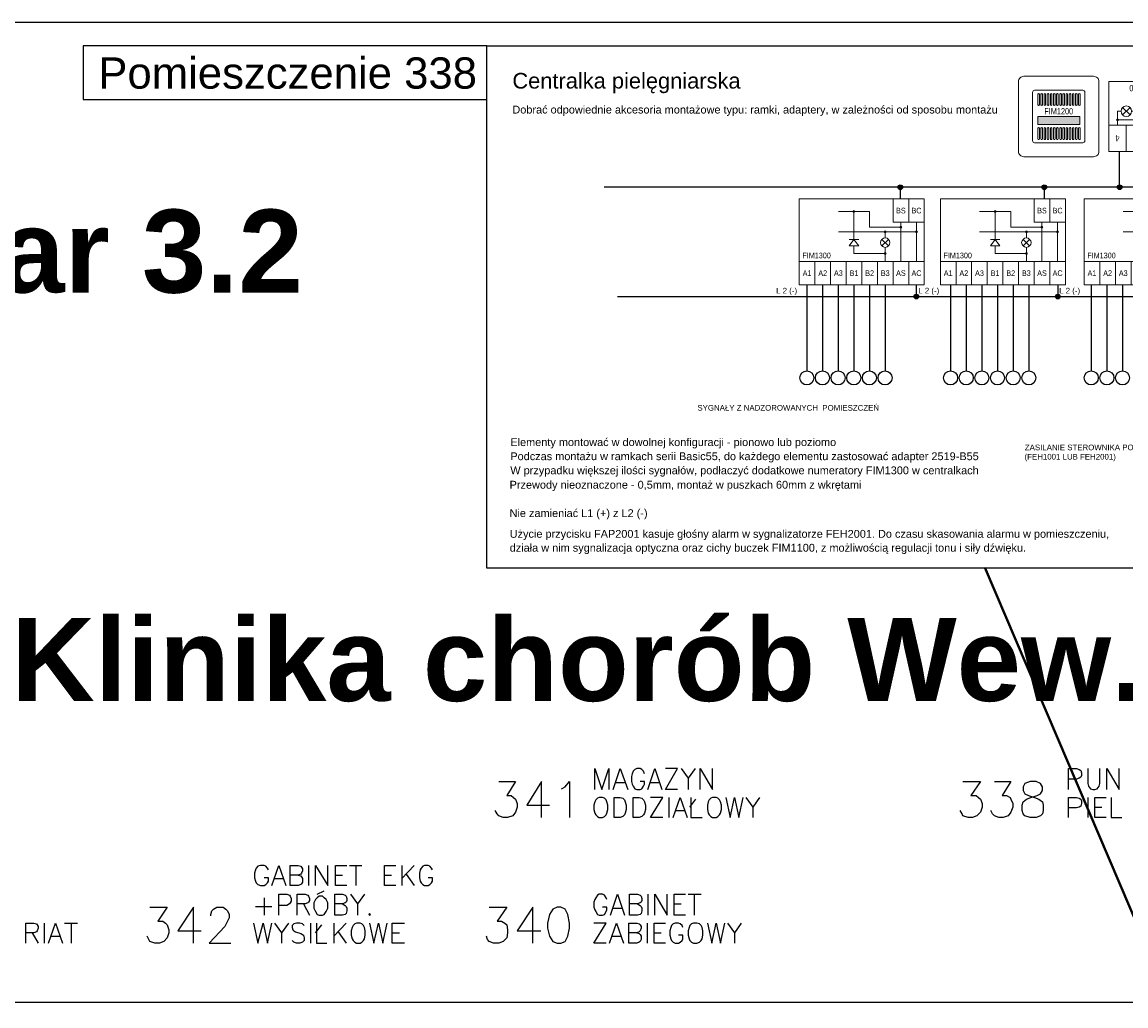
# Model space of a CAD drawing. Header units: millimetres. Extents: x 1 to 17496, y 1 to 30809.
# Tile 242 of 256: x 10146 to 11212, y 29859 to 30809. Entities that reach past the tile are written whole.
import ezdxf
from ezdxf.enums import TextEntityAlignment as Align

# ---------------------------------------------------------------- set-up
doc = ezdxf.new("R2010")
doc.units = ezdxf.units.MM
doc.linetypes.add('CENTER', pattern=[2, 1.25, -0.25, 0.25, -0.25])
for name, color, linetype, lineweight in [('0_Przyz_centrale pielegniarskie', 1, 'Continuous', 40), ('0_Przyz_granicze oddziałów', 6, 'CENTER', 40), ('2DE_OBJ_ABB-SIGNAL', 7, 'Continuous', 18), ('2DE_PLS_PNN', 7, 'Continuous', 35), ('2DE_SYM_ABB-SIGNAL', 7, 'Continuous', 18), ('CP_TEXTNORM', 53, 'Continuous', 15)]:
    doc.layers.add(name, color=color, linetype=linetype, lineweight=lineweight)
for name, color, linetype in [('0_Przyz_Opisy oddziałów', 5, 'Continuous'), ('2DE_TXTMARK', 41, 'Continuous'), ('2DE_TXTNUM', 11, 'Continuous'), ('2DE_TXTPIN', 131, 'Continuous'), ('Opisy', 255, 'Continuous'), ('PDF _Geometria', 7, 'Continuous')]:
    doc.layers.add(name, color=color, linetype=linetype)
doc.styles.add('arial', font='arialbd.ttf')
doc.styles.add('CP_ATTR', font='ARIAL.TTF')
doc.styles.add('CP_DESC', font='arial.ttf')
doc.styles.add('CP_ELATT', font='ARIAL.TTF')

# ---------------------------------------------------------------- blocks, each defined once
blk = doc.blocks.new('cpel_sig_SH0009A')
for points in [[(-2.2, 9.75, 1), (-2.8, 9.75, 1)], [(7.8, 3.25, 1), (7.2, 3.25, 1)], [(12.8, 4.75, 1), (12.2, 4.75, 1)], [(17.8, 3.25, 1), (17.2, 3.25, 1)], [(7.8, -3.75, 1), (7.2, -3.75, 1)]]:
    blk.add_hatch(color=256).paths.add_polyline_path(points)
for p, q in [((-20, 13.75), (-20, -13.75)), ((10, 13.75), (-20, 13.75)), ((10, 6.25), (10, 13.75)), ((15, 13.75), (10, 13.75)), ((15, 6.25), (15, 13.75)), ((20, 13.75), (15, 13.75)), ((20, -13.75), (20, 13.75)), ((2.5, 9.75), (-7.5, 9.75)), ((-2.5, 0.75), (-2.5, 9.75)), ((2.5, 4.75), (2.5, 9.75)), ((12.5, 4.75), (2.5, 4.75)), ((15, 6.25), (10, 6.25)), ((12.5, 6.25), (12.5, -6.25)), ((20, 6.25), (15, 6.25)), ((17.5, 6.25), (17.5, -6.25)), ((17.5, 3.25), (-7.5, 3.25)), ((-2.5, 0.75), (-4, -1.25)), ((-4, 0.75), (-1, 0.75)), ((-2.5, 0.75), (-1, -1.25)), ((8.56, 0.81), (6.44, -1.31)), ((8.56, -1.31), (6.44, 0.81)), ((7.5, 1.25), (7.5, 3.25)), ((-4, -1.25), (-1, -1.25)), ((-2.5, -3.75), (-2.5, -1.25)), ((7.5, -6.25), (7.5, -1.75)), ((-15, -6.25), (-20, -6.25)), ((-15, -13.75), (-15, -6.25)), ((-10, -6.25), (-15, -6.25)), ((-10, -13.75), (-10, -6.25)), ((-5, -6.25), (-10, -6.25)), ((-5, -13.75), (-5, -6.25)), ((0, -6.25), (-5, -6.25)), ((7.5, -3.75), (-2.5, -3.75)), ((0, -13.75), (0, -6.25)), ((5, -6.25), (0, -6.25)), ((5, -13.75), (5, -6.25)), ((10, -6.25), (5, -6.25)), ((10, -13.75), (10, -6.25)), ((15, -6.25), (10, -6.25)), ((15, -13.75), (15, -6.25)), ((20, -6.25), (15, -6.25)), ((-15, -13.75), (-20, -13.75)), ((-10, -13.75), (-15, -13.75)), ((-5, -13.75), (-10, -13.75)), ((0, -13.75), (-5, -13.75)), ((5, -13.75), (0, -13.75)), ((10, -13.75), (5, -13.75)), ((15, -13.75), (10, -13.75)), ((20, -13.75), (15, -13.75))]:
    blk.add_line(p, q)
for centre, radius in [((-2.5, 9.75), 0.3), ((7.5, 3.25), 0.3), ((12.5, 4.75), 0.3), ((17.5, 3.25), 0.3), ((7.5, -0.25), 1.5), ((7.5, -3.75), 0.3)]:
    blk.add_circle(centre, radius)
at = {"linetype": 'Continuous', "style": 'CP_ATTR', "flags": 9}
for tag in ['OTHER1', 'MARK2', 'NAME', 'NUMBER', 'GROUP', 'ARTICLE', 'PRODUCT-TYPE', 'ORDER-NO', 'PRODUCER', 'VOLTAGE', 'POWER', 'CHARACTER', 'OTHER', 'LINK', 'CURRENT', 'IP', 'WEIGHT', 'FUNCTION', 'EL-STATUS']:
    blk.add_attdef(tag, text='', height=0.00005, dxfattribs=at).set_placement((-19.48, -13.23), align=Align.MIDDLE_LEFT)
at = {"layer": '2DE_TXTMARK', "linetype": 'ByBlock', "style": 'CP_ELATT', "width": 0.8, "flags": 8}
blk.add_attdef('MARK1', (-19, -5.25), '', height=1.8, dxfattribs=at)
at = {"layer": '2DE_TXTNUM', "linetype": 'ByBlock', "style": 'CP_ELATT', "width": 0.8, "flags": 8}
blk.add_attdef('TAG', text='', height=2.5, dxfattribs=at).set_placement((-22, 11.39), align=Align.RIGHT)
at = {"layer": '2DE_TXTPIN', "linetype": 'ByBlock', "style": 'CP_ELATT', "width": 0.8}
for s, p in [('BS', (12.5, 10)), ('BC', (17.5, 10)), ('A1', (-17.5, -10)), ('A2', (-12.5, -10)), ('A3', (-7.5, -10)), ('B1', (-2.5, -10)), ('B2', (2.5, -10)), ('B3', (7.5, -10)), ('AS', (12.5, -10)), ('AC', (17.5, -10))]:
    blk.add_text(s, height=1.8, dxfattribs=at).set_placement(p, align=Align.MIDDLE_CENTER)
blk = doc.blocks.new('cpel_sig_SH0034A')
for points in [[(7.8, 1, 1), (7.2, 1, 1)], [(2.8, -1.5, 1), (2.2, -1.5, 1)]]:
    blk.add_hatch(color=256).paths.add_polyline_path(points)
for p, q in [((-10, 10), (-10, -10)), ((-5, 10), (-10, 10)), ((-5, 10), (-5, 2.5)), ((0, 10), (-5, 10)), ((0, 10), (0, 2.5)), ((5, 10), (0, 10)), ((5, 10), (5, 2.5)), ((10, 10), (5, 10)), ((10, -10), (10, 10)), ((-5, 2.5), (-10, 2.5)), ((0, 2.5), (-5, 2.5)), ((7.5, 1), (-4, 1)), ((5, 2.5), (0, 2.5)), ((10, 2.5), (5, 2.5)), ((-4, -1.5), (-3, -1.5)), ((-2.11, -2.03), (-3.39, -5.75)), ((0.47, -4.76), (-0.35, -2.03)), ((0.5, -1.5), (2.5, -1.5)), ((3.5, -1.5), (2.5, -1.5)), ((3.94, -0.44), (6.06, -2.56)), ((6.06, -0.44), (3.94, -2.56)), ((6.5, -1.5), (7.5, -1.5)), ((-3.39, -5.75), (0.47, -4.76)), ((-10, -10), (10, -10))]:
    blk.add_line(p, q)
for points in [[(-4, 1), (-4, -1.5)], [(2.5, 2.5), (2.5, -1.5)], [(7.5, 2.5), (7.5, -1.5)]]:
    blk.add_lwpolyline(points)
blk.add_lwpolyline([(-3, -1), (-3, -2), (0.5, -2), (0.5, -1)], close=True)
for centre, radius in [((5, -1.5), 1.5), ((7.5, 1), 0.3), ((2.5, -1.5), 0.3)]:
    blk.add_circle(centre, radius)
at = {"linetype": 'Continuous', "style": 'CP_ATTR', "flags": 9}
for tag in ['EL-STATUS', 'FUNCTION', 'GROUP', 'NUMBER', 'WEIGHT', 'LINK', 'OTHER', 'IP', 'CHARACTER', 'POWER', 'CURRENT', 'VOLTAGE', 'PRODUCER', 'ORDER-NO', 'PRODUCT-TYPE', 'OTHER1', 'MARK2', 'ARTICLE', 'NAME']:
    blk.add_attdef(tag, text='', height=0.00005, dxfattribs=at).set_placement((-9.97, -10.02), align=Align.MIDDLE_LEFT)
at = {"layer": '2DE_TXTMARK', "linetype": 'ByBlock', "style": 'CP_ELATT', "width": 0.8, "flags": 8}
blk.add_attdef('MARK1', text='', height=1.8, dxfattribs=at).set_placement((0, -9), align=Align.CENTER)
at = {"layer": '2DE_TXTNUM', "linetype": 'ByBlock', "style": 'CP_ELATT', "width": 0.8, "flags": 8}
blk.add_attdef('TAG', text='', height=2.5, dxfattribs=at).set_placement((-12, 7.64), align=Align.RIGHT)
at = {"layer": '2DE_TXTPIN', "linetype": 'ByBlock', "style": 'CP_ELATT', "width": 0.8}
for s, p in [('1', (-7.5, 6.25)), ('2', (-2.5, 6.25)), ('3', (2.5, 6.25)), ('4', (7.5, 6.25))]:
    blk.add_text(s, height=1.8, dxfattribs=at).set_placement(p, align=Align.MIDDLE_CENTER)
blk = doc.blocks.new('2de_abb_sig_007_fzx2ohn')
blk.add_hatch(color=10).paths.add_polyline_path([(1.5, -2.25), (13.5, -2.25), (13.5, 0), (1.5, 0)])
at = {"color": 10}
for p, q in [((1.5, 0), (13.5, 0)), ((1.5, 0), (1.5, -2.25)), ((13.5, 0), (13.5, -2.25)), ((1.5, -2.25), (13.5, -2.25))]:
    blk.add_line(p, q, dxfattribs=at)
at = {"flags": 128}
for points in [[(0, -6.9), (0, 6.9)], [(0.6, 7.5), (14.4, 7.5)], [(15, 6.9), (15, -6.9)], [(14.4, -7.5), (0.6, -7.5)]]:
    blk.add_lwpolyline(points, dxfattribs=at)
for points in [[(1.5, 3.38), (1.5, 6.38)], [(1.95, 6.38), (1.95, 3.38)], [(2.4, 3.38), (2.4, 6.38)], [(2.85, 6.38), (2.85, 3.38)], [(3.3, 3.38), (3.3, 6.38)], [(3.75, 6.38), (3.75, 3.38)], [(4.2, 3.38), (4.2, 6.38)], [(4.65, 6.38), (4.65, 3.38)], [(5.1, 3.38), (5.1, 6.38)], [(5.55, 6.38), (5.55, 3.38)], [(6, 3.38), (6, 6.38)], [(6.45, 6.38), (6.45, 3.38)], [(6.9, 3.38), (6.9, 6.38)], [(7.35, 6.38), (7.35, 3.38)], [(7.8, 3.38), (7.8, 6.38)], [(8.25, 6.38), (8.25, 3.38)], [(8.7, 3.38), (8.7, 6.38)], [(9.15, 6.38), (9.15, 3.38)], [(9.6, 3.38), (9.6, 6.38)], [(10.05, 6.38), (10.05, 3.38)], [(10.5, 3.38), (10.5, 6.38)], [(10.95, 6.38), (10.95, 3.38)], [(11.4, 3.38), (11.4, 6.38)], [(11.85, 6.38), (11.85, 3.38)], [(12.3, 3.38), (12.3, 6.38)], [(12.75, 6.38), (12.75, 3.38)], [(13.2, 3.38), (13.2, 6.38)], [(13.65, 6.38), (13.65, 3.38)], [(1.5, -6.38), (1.5, -3.38)], [(1.95, -3.38), (1.95, -6.38)], [(2.4, -6.38), (2.4, -3.38)], [(2.85, -3.38), (2.85, -6.38)], [(3.3, -6.38), (3.3, -3.38)], [(3.75, -3.38), (3.75, -6.38)], [(4.2, -6.38), (4.2, -3.38)], [(4.65, -3.38), (4.65, -6.38)], [(5.1, -6.38), (5.1, -3.38)], [(5.55, -3.38), (5.55, -6.38)], [(6, -6.38), (6, -3.38)], [(6.45, -3.38), (6.45, -6.38)], [(6.9, -6.38), (6.9, -3.38)], [(7.35, -3.38), (7.35, -6.38)], [(7.8, -6.38), (7.8, -3.38)], [(8.25, -3.38), (8.25, -6.38)], [(8.7, -6.38), (8.7, -3.38)], [(9.15, -3.38), (9.15, -6.38)], [(9.6, -6.38), (9.6, -3.38)], [(10.05, -3.38), (10.05, -6.38)], [(10.5, -6.38), (10.5, -3.38)], [(10.95, -3.38), (10.95, -6.38)], [(11.4, -6.38), (11.4, -3.38)], [(11.85, -3.38), (11.85, -6.38)], [(12.3, -6.38), (12.3, -3.38)], [(12.75, -3.38), (12.75, -6.38)], [(13.2, -6.38), (13.2, -3.38)], [(13.65, -3.38), (13.65, -6.38)]]:
    blk.add_lwpolyline(points)
for centre, radius, start, end in [((0.6, 6.9), 0.6, 90, 180), ((1.73, 6.38), 0.225, 0, 180), ((2.63, 6.38), 0.225, 0, 180), ((3.53, 6.38), 0.225, 0, 180), ((4.43, 6.38), 0.225, 0, 180), ((5.33, 6.38), 0.225, 0, 180), ((6.23, 6.38), 0.225, 0, 180), ((7.13, 6.38), 0.225, 0, 180), ((8.03, 6.38), 0.225, 0, 180), ((8.93, 6.38), 0.225, 0, 180), ((9.83, 6.38), 0.225, 0, 180), ((10.73, 6.38), 0.225, 0, 180), ((11.63, 6.38), 0.225, 0, 180), ((12.53, 6.38), 0.225, 0, 180), ((13.43, 6.38), 0.225, 0, 180), ((14.4, 6.9), 0.6, 0, 90), ((1.73, 3.38), 0.225, 180, 0), ((2.63, 3.38), 0.225, 180, 0), ((3.53, 3.38), 0.225, 180, 0), ((4.43, 3.38), 0.225, 180, 0), ((5.33, 3.38), 0.225, 180, 0), ((6.23, 3.38), 0.225, 180, 0), ((7.13, 3.38), 0.225, 180, 0), ((8.03, 3.38), 0.225, 180, 0), ((8.93, 3.38), 0.225, 180, 0), ((9.83, 3.38), 0.225, 180, 0), ((10.73, 3.38), 0.225, 180, 0), ((11.63, 3.38), 0.225, 180, 0), ((12.53, 3.38), 0.225, 180, 0), ((13.43, 3.38), 0.225, 180, 0), ((1.73, -3.38), 0.225, 0, 180), ((2.63, -3.38), 0.225, 0, 180), ((3.53, -3.38), 0.225, 0, 180), ((4.43, -3.38), 0.225, 0, 180), ((5.33, -3.38), 0.225, 0, 180), ((6.23, -3.38), 0.225, 0, 180), ((7.13, -3.38), 0.225, 0, 180), ((8.03, -3.38), 0.225, 0, 180), ((8.93, -3.38), 0.225, 0, 180), ((9.83, -3.38), 0.225, 0, 180), ((10.73, -3.38), 0.225, 0, 180), ((11.63, -3.38), 0.225, 0, 180), ((12.53, -3.38), 0.225, 0, 180), ((13.43, -3.38), 0.225, 0, 180), ((0.6, -6.9), 0.6, 180, 270), ((1.73, -6.38), 0.225, 180, 0), ((2.63, -6.38), 0.225, 180, 0), ((3.53, -6.38), 0.225, 180, 0), ((4.43, -6.38), 0.225, 180, 0), ((5.33, -6.38), 0.225, 180, 0), ((6.23, -6.38), 0.225, 180, 0), ((7.13, -6.38), 0.225, 180, 0), ((8.03, -6.38), 0.225, 180, 0), ((8.93, -6.38), 0.225, 180, 0), ((9.83, -6.38), 0.225, 180, 0), ((10.73, -6.38), 0.225, 180, 0), ((11.63, -6.38), 0.225, 180, 0), ((12.53, -6.38), 0.225, 180, 0), ((13.43, -6.38), 0.225, 180, 0), ((14.4, -6.9), 0.6, 270, 0)]:
    blk.add_arc(centre, radius, start, end)
at = {"linetype": 'Continuous', "style": 'CP_ATTR', "flags": 9}
for tag in ['EL-STATUS', 'FUNCTION', 'GROUP', 'NUMBER', 'WEIGHT', 'LINK', 'OTHER', 'IP', 'CHARACTER', 'POWER', 'CURRENT', 'VOLTAGE', 'PRODUCER', 'ORDER-NO', 'PRODUCT-TYPE', 'OTHER1', 'MARK2', 'ARTICLE', 'NAME']:
    blk.add_attdef(tag, text='', height=0.00005, dxfattribs=at).set_placement((0, -6.9), align=Align.MIDDLE_LEFT)
at = {"layer": '2DE_TXTMARK', "linetype": 'ByBlock', "style": 'CP_ATTR', "width": 0.8, "flags": 8}
blk.add_attdef('MARK1', text='', height=1.8, dxfattribs=at).set_placement((7.5, 1.5), align=Align.MIDDLE_CENTER)
at = {"layer": '2DE_TXTNUM', "style": 'CP_ELATT', "width": 0.8}
blk.add_attdef('TAG', text='', height=2.5, dxfattribs=at).set_placement((7.5, 9), align=Align.CENTER)
blk = doc.blocks.new('2de_abb_sig_045_1psoxj')
blk.add_lwpolyline([(0, 20), (0, 0, 0.414214), (1.5, -1.5), (21.5, -1.5, 0.414214), (23, 0), (23, 20, 0.414214), (21.5, 21.5), (1.5, 21.5, 0.414214)], format="xyb", close=True)
at = {"flags": 128}
for points in [[(4, 3.1), (4, 16.9)], [(4.6, 17.5), (18.4, 17.5)], [(19, 16.9), (19, 3.1)], [(18.4, 2.5), (4.6, 2.5)]]:
    blk.add_lwpolyline(points, dxfattribs=at)
for centre, start, end in [((4.6, 16.9), 90, 180), ((18.4, 16.9), 0, 90), ((4.6, 3.1), 180, 270), ((18.4, 3.1), 270, 0)]:
    blk.add_arc(centre, 0.6, start, end)
at = {"linetype": 'Continuous', "style": 'CP_ATTR', "flags": 9}
for tag in ['NAME', 'ARTICLE', 'MARK2', 'OTHER1', 'PRODUCT-TYPE', 'ORDER-NO', 'PRODUCER', 'VOLTAGE', 'CURRENT', 'POWER', 'CHARACTER', 'IP', 'OTHER', 'LINK', 'WEIGHT', 'NUMBER', 'GROUP', 'FUNCTION', 'EL-STATUS']:
    blk.add_attdef(tag, text='', height=0.00005, dxfattribs=at).set_placement((0, 0), align=Align.MIDDLE_LEFT)
at = {"layer": '2DE_TXTMARK', "linetype": 'ByBlock', "style": 'CP_ATTR', "width": 0.8, "flags": 8}
blk.add_attdef('MARK1', text='', height=1.8, dxfattribs=at).set_placement((11.5, 27), align=Align.CENTER)
at = {"layer": '2DE_TXTNUM', "style": 'CP_ELATT', "width": 0.8}
blk.add_attdef('TAG', text='', height=2.5, dxfattribs=at).set_placement((11.5, 23), align=Align.CENTER)

msp = doc.modelspace()

# ---------------------------------------------------------------- hatches: boundary and pattern name
at = {"layer": '2DE_PLS_PNN', "lineweight": -3}
h = msp.add_hatch(color=1, dxfattribs=at)
h.dxf.hatch_style = 1
h.paths.add_polyline_path([(10996, 30649.2, 1), (10991.6, 30649.2, 1)])
h = msp.add_hatch(color=1, dxfattribs=at)
h.dxf.hatch_style = 1
h.paths.add_polyline_path([(11135, 30649.2, 1), (11130.6, 30649.2, 1)])
h = msp.add_hatch(color=1, dxfattribs=at)
h.dxf.hatch_style = 1
h.paths.add_polyline_path([(11207.8, 30649.2, 1), (11203.4, 30649.2, 1)])
h = msp.add_hatch(color=5, dxfattribs=at)
h.dxf.hatch_style = 1
h.paths.add_polyline_path([(11011.5, 30543.7, 1), (11007, 30543.7, 1)])
h = msp.add_hatch(color=5, dxfattribs=at)
h.dxf.hatch_style = 1
h.paths.add_polyline_path([(11148.1, 30543.7, 1), (11143.7, 30543.7, 1)])

# ---------------------------------------------------------------- linework, layer by layer
at = {"lineweight": -3}
msp.add_lwpolyline([(10594.6, 30785.8), (11941.1, 30785.8), (11941.1, 30281.7), (10594.6, 30281.7)], close=True, dxfattribs=at)
at = {"layer": '0_Przyz_centrale pielegniarskie'}
msp.add_lwpolyline([(11485.2, 29322.2), (11075.3, 30282.1)], dxfattribs=at)
at = {"layer": '2DE_PLS_PNN', "color": 1, "lineweight": -3, "ltscale": 2}
for p, q in [((11205.6, 30649.2), (11205.6, 30683.8)), ((11505.6, 30649.2), (10707.9, 30649.2)), ((10993.8, 30649.2), (10993.8, 30638)), ((11132.8, 30649.2), (11132.8, 30638))]:
    msp.add_line(p, q, dxfattribs=at)
at = {"layer": '2DE_PLS_PNN', "color": 7, "lineweight": -3, "ltscale": 5}
for p, q in [((10903.6, 30555), (10903.6, 30471.9)), ((10918.7, 30555), (10918.7, 30471.9)), ((10933.8, 30555), (10933.8, 30471.9)), ((10948.9, 30555), (10948.9, 30471.9)), ((10964, 30555), (10964, 30471.9)), ((10979.1, 30555), (10979.1, 30471.9)), ((11042.4, 30555), (11042.4, 30471.9)), ((11057.5, 30555), (11057.5, 30471.9)), ((11072.6, 30555), (11072.6, 30471.9)), ((11087.7, 30555), (11087.7, 30471.9)), ((11102.8, 30555), (11102.8, 30471.9)), ((11117.9, 30555), (11117.9, 30471.9)), ((11178.2, 30555), (11178.2, 30471.9)), ((11193.3, 30555), (11193.3, 30471.9)), ((11208.4, 30555), (11208.4, 30471.9))]:
    msp.add_line(p, q, dxfattribs=at)
at = {"layer": '2DE_PLS_PNN', "color": 5, "lineweight": -3, "ltscale": 5}
for p, q in [((11009.3, 30555), (11009.3, 30543.7)), ((11145.9, 30555), (11145.9, 30543.7)), ((10720.8, 30543.7), (11284.6, 30543.7))]:
    msp.add_line(p, q, dxfattribs=at)
at = {"layer": '2DE_PLS_PNN', "lineweight": -3}
msp.add_lwpolyline([(10594.6, 30785.8), (10205.2, 30785.8), (10205.2, 30733.8), (10594.6, 30733.8)], close=True, dxfattribs=at)
at = {"layer": '2DE_PLS_PNN', "color": 1, "lineweight": -3}
for centre in [(10993.8, 30649.2), (11132.8, 30649.2), (11205.6, 30649.2)]:
    msp.add_circle(centre, 2.21, dxfattribs=at)
at = {"layer": '2DE_PLS_PNN', "color": 5, "lineweight": -3}
for centre in [(11009.3, 30543.7), (11145.9, 30543.7)]:
    msp.add_circle(centre, 2.21, dxfattribs=at)
at = {"layer": '2DE_PLS_PNN', "color": 7, "lineweight": -3, "ltscale": 5}
for centre in [(10903.6, 30465.2), (10918.7, 30465.2), (10933.8, 30465.2), (10948.9, 30465.2), (10964, 30465.2), (10979.1, 30465.2), (11042.4, 30465.2), (11057.5, 30465.2), (11072.6, 30465.2), (11087.7, 30465.2), (11102.8, 30465.2), (11117.9, 30465.2), (11178.2, 30465.2), (11193.3, 30465.2), (11208.4, 30465.2)]:
    msp.add_circle(centre, 6.75, dxfattribs=at)
at = {"layer": 'Opisy', "color": 7, "lineweight": 25}
for points in [[(10698.9, 30067.9), (10698.9, 30088.1), (10705.7, 30067.9), (10712.4, 30088.1), (10712.4, 30067.9)], [(10716.6, 30067.9), (10723.4, 30088.1), (10730.9, 30067.9)], [(10746.9, 30083), (10746.1, 30085.6), (10744.4, 30087.2), (10742.7, 30088.1), (10739.4, 30088.1), (10737.7, 30087.2), (10736, 30085.6), (10735.1, 30083), (10734.3, 30080.5), (10734.3, 30075.5), (10735.1, 30072.9), (10736, 30071.2), (10737.7, 30068.7), (10739.4, 30067.9), (10742.7, 30067.9), (10744.4, 30068.7), (10746.1, 30071.2), (10746.9, 30072.9), (10746.9, 30075.5), (10742.7, 30075.5)], [(10750.3, 30067.9), (10757, 30088.1), (10763.8, 30067.9)], [(10778.9, 30067.9), (10767.1, 30067.9), (10778.9, 30088.1), (10767.1, 30088.1)], [(10782.3, 30088.1), (10789, 30078.8), (10789, 30067.9)], [(10795.8, 30088.1), (10789, 30078.8)], [(10800.8, 30067.9), (10800.8, 30088.1), (10812.6, 30067.9), (10812.6, 30088.1)], [(11156.3, 30067.9), (11156.3, 30088.1), (11163.8, 30088.1), (11166.4, 30087.2), (11168, 30086.4), (11168.9, 30083.9), (11168.9, 30081.4), (11168, 30079.7), (11166.4, 30078.8), (11163.8, 30078), (11156.3, 30078)], [(11174.8, 30088.1), (11174.8, 30073.8), (11175.6, 30071.2), (11177.3, 30068.7), (11179.8, 30067.9), (11181.5, 30067.9), (11184, 30068.7), (11185.7, 30071.2), (11186.6, 30073.8), (11186.6, 30088.1)], [(11193.3, 30067.9), (11193.3, 30088.1), (11205.1, 30067.9), (11205.1, 30088.1)], [(10606.3, 30075.5), (10622.3, 30075.5), (10613.9, 30062), (10618.1, 30062), (10620.6, 30060.3), (10622.3, 30058.6), (10624, 30054.4), (10624, 30051), (10622.3, 30046), (10619.8, 30042.6), (10614.7, 30040.9), (10610.5, 30040.9), (10606.3, 30042.6), (10604.6, 30044.3), (10602.9, 30047.7)], [(10647.6, 30040.9), (10647.6, 30075.5), (10633.2, 30052.7), (10655.1, 30052.7)], [(10666.9, 30068.7), (10670.3, 30070.4), (10674.5, 30075.5), (10674.5, 30040.9)], [(10719.1, 30074.6), (10727.6, 30074.6)], [(10752.8, 30074.6), (10761.3, 30074.6)], [(11054.3, 30075.5), (11071.2, 30075.5), (11061.9, 30062), (11067, 30062), (11069.5, 30060.3), (11071.2, 30058.6), (11072.9, 30054.4), (11072.9, 30051), (11071.2, 30046), (11067.8, 30042.6), (11063.6, 30040.9), (11059.4, 30040.9), (11054.3, 30042.6), (11053.5, 30044.3), (11051.8, 30047.7)], [(11084.7, 30075.5), (11100.7, 30075.5), (11092.2, 30062), (11096.5, 30062), (11099.8, 30060.3), (11100.7, 30058.6), (11102.4, 30054.4), (11102.4, 30051), (11100.7, 30046), (11098.1, 30042.6), (11093.1, 30040.9), (11088.9, 30040.9), (11084.7, 30042.6), (11083, 30044.3), (11081.3, 30047.7)], [(10764.6, 30040.9), (10752.8, 30040.9), (10764.6, 30060.3), (10752.8, 30060.3)], [(10770.5, 30060.3), (10770.5, 30040.9)], [(10774.7, 30040.9), (10781.5, 30060.3), (10788.2, 30040.9)], [(10791.6, 30060.3), (10791.6, 30040.9), (10802.5, 30040.9)], [(10825.3, 30060.3), (10829.5, 30040.9), (10833.7, 30060.3), (10837.9, 30040.9), (10842.1, 30060.3)], [(10844.6, 30060.3), (10851.4, 30051), (10851.4, 30040.9)], [(10858.1, 30060.3), (10851.4, 30051)], [(11156.3, 30040.9), (11156.3, 30060.3), (11163.8, 30060.3), (11166.4, 30059.5), (11168, 30058.6), (11168.9, 30056.9), (11168.9, 30054.4), (11168, 30051.9), (11166.4, 30051), (11163.8, 30050.2), (11156.3, 30050.2)], [(11174.8, 30060.3), (11174.8, 30040.9)], [(11192.5, 30040.9), (11181.5, 30040.9), (11181.5, 30060.3), (11192.5, 30060.3)], [(11197.5, 30060.3), (11197.5, 30040.9), (11207.6, 30040.9)], [(10790.7, 30051), (10796.6, 30058.6)], [(11181.5, 30051), (11188.3, 30051)], [(10777.3, 30047.7), (10785.7, 30047.7)], [(10383.9, 29990.4), (10383.1, 29992.1), (10381.4, 29993.8), (10379.7, 29994.6), (10376.4, 29994.6), (10373.8, 29993.8), (10372.1, 29992.1), (10371.3, 29990.4), (10370.5, 29987), (10370.5, 29982.8), (10371.3, 29979.4), (10372.1, 29977.8), (10373.8, 29976.1), (10376.4, 29975.2), (10379.7, 29975.2), (10381.4, 29976.1), (10383.1, 29977.8), (10383.9, 29979.4), (10383.9, 29982.8), (10379.7, 29982.8)], [(10387.3, 29975.2), (10394, 29994.6), (10400.8, 29975.2)], [(10412.6, 29985.3), (10415.1, 29984.5), (10415.9, 29983.7), (10416.8, 29982), (10416.8, 29978.6), (10415.9, 29976.9), (10415.1, 29976.1), (10412.6, 29975.2), (10405, 29975.2), (10405, 29994.6), (10412.6, 29994.6), (10415.1, 29993.8), (10415.9, 29992.9), (10416.8, 29991.2), (10416.8, 29989.5), (10415.9, 29987), (10415.1, 29986.2), (10412.6, 29985.3), (10405, 29985.3)], [(10422.7, 29994.6), (10422.7, 29975.2)], [(10429.4, 29975.2), (10429.4, 29994.6), (10441.2, 29975.2), (10441.2, 29994.6)], [(10459.7, 29975.2), (10448.8, 29975.2), (10448.8, 29994.6), (10459.7, 29994.6)], [(10448.8, 29985.3), (10455.5, 29985.3)], [(10462.3, 29994.6), (10474.1, 29994.6)], [(10468.2, 29994.6), (10468.2, 29975.2)], [(10506.9, 29975.2), (10496, 29975.2), (10496, 29994.6), (10506.9, 29994.6)], [(10496, 29985.3), (10502.7, 29985.3)], [(10512.8, 29994.6), (10512.8, 29975.2)], [(10524.6, 29994.6), (10512.8, 29982)], [(10517, 29986.2), (10524.6, 29975.2)], [(10542.3, 29990.4), (10541.4, 29992.1), (10539.7, 29993.8), (10538.1, 29994.6), (10534.7, 29994.6), (10533, 29993.8), (10531.3, 29992.1), (10530.5, 29990.4), (10529.6, 29987), (10529.6, 29982.8), (10530.5, 29979.4), (10531.3, 29977.8), (10533, 29976.1), (10534.7, 29975.2), (10538.1, 29975.2), (10539.7, 29976.1), (10541.4, 29977.8), (10542.3, 29979.4), (10542.3, 29982.8), (10538.1, 29982.8)], [(10389.8, 29982), (10398.3, 29982)], [(10379.7, 29963.4), (10379.7, 29946.6)], [(10394, 29946.6), (10394, 29966.8), (10401.6, 29966.8), (10404.1, 29966), (10405, 29965.1), (10405.8, 29962.6), (10405.8, 29960.1), (10405, 29958.4), (10404.1, 29957.5), (10401.6, 29955.9), (10394, 29955.9)], [(10411.7, 29946.6), (10411.7, 29966.8), (10419.3, 29966.8), (10421.8, 29966), (10422.7, 29965.1), (10423.5, 29962.6), (10423.5, 29960.9), (10422.7, 29959.2), (10421.8, 29958.4), (10419.3, 29957.5), (10411.7, 29957.5)], [(10431.1, 29966.8), (10437.8, 29970.2)], [(10455.5, 29957.5), (10458.1, 29955.9), (10458.9, 29955), (10459.7, 29953.3), (10459.7, 29950.8), (10458.9, 29948.3), (10458.1, 29947.4), (10455.5, 29946.6), (10447.9, 29946.6), (10447.9, 29966.8), (10455.5, 29966.8), (10458.1, 29966), (10458.9, 29965.1), (10459.7, 29962.6), (10459.7, 29960.9), (10458.9, 29959.2), (10458.1, 29958.4), (10455.5, 29957.5), (10447.9, 29957.5)], [(10463.1, 29966.8), (10469.8, 29957.5), (10469.8, 29946.6)], [(10476.6, 29966.8), (10469.8, 29957.5)], [(10710.7, 29961.8), (10709.9, 29963.4), (10708.2, 29966), (10706.5, 29966.8), (10703.1, 29966.8), (10701.5, 29966), (10699.8, 29963.4), (10698.9, 29961.8), (10698.1, 29959.2), (10698.1, 29954.2), (10698.9, 29951.6), (10699.8, 29950), (10701.5, 29947.4), (10703.1, 29946.6), (10706.5, 29946.6), (10708.2, 29947.4), (10709.9, 29950), (10710.7, 29951.6), (10710.7, 29954.2), (10706.5, 29954.2)], [(10714.1, 29946.6), (10720.8, 29966.8), (10727.6, 29946.6)], [(10740.2, 29957.5), (10742.7, 29955.9), (10743.6, 29955), (10744.4, 29953.3), (10744.4, 29950.8), (10743.6, 29948.3), (10742.7, 29947.4), (10740.2, 29946.6), (10732.6, 29946.6), (10732.6, 29966.8), (10740.2, 29966.8), (10742.7, 29966), (10743.6, 29965.1), (10744.4, 29962.6), (10744.4, 29960.9), (10743.6, 29959.2), (10742.7, 29958.4), (10740.2, 29957.5), (10732.6, 29957.5)], [(10750.3, 29966.8), (10750.3, 29946.6)], [(10757, 29946.6), (10757, 29966.8), (10768.8, 29946.6), (10768.8, 29966.8)], [(10786.5, 29946.6), (10775.6, 29946.6), (10775.6, 29966.8), (10786.5, 29966.8)], [(10789, 29966.8), (10801.7, 29966.8)], [(10794.9, 29966.8), (10794.9, 29946.6)], [(10269.4, 29954.2), (10286.2, 29954.2), (10277, 29940.7), (10282, 29940.7), (10284.6, 29939), (10286.2, 29937.3), (10287.9, 29932.3), (10287.9, 29929.7), (10286.2, 29924.7), (10282.9, 29921.3), (10278.7, 29919.6), (10274.4, 29919.6), (10269.4, 29921.3), (10268.6, 29923), (10266.9, 29926.4)], [(10311.5, 29919.6), (10311.5, 29954.2), (10296.3, 29931.4), (10319.1, 29931.4)], [(10328.3, 29945.8), (10328.3, 29947.4), (10329.2, 29950.8), (10330.9, 29952.5), (10334.2, 29954.2), (10340.1, 29954.2), (10342.7, 29952.5), (10344.4, 29950.8), (10346, 29947.4), (10346, 29944.1), (10344.4, 29940.7), (10341.8, 29935.6), (10326.7, 29919.6), (10347.7, 29919.6)], [(10371.3, 29955), (10387.3, 29955)], [(10417.6, 29957.5), (10423.5, 29946.6)], [(10597, 29954.2), (10613.9, 29954.2), (10604.6, 29940.7), (10608.8, 29940.7), (10612.2, 29939), (10613.9, 29937.3), (10614.7, 29932.3), (10614.7, 29929.7), (10613.9, 29924.7), (10610.5, 29921.3), (10606.3, 29919.6), (10601.2, 29919.6), (10597, 29921.3), (10595.3, 29923), (10594.5, 29926.4)], [(10639.1, 29919.6), (10639.1, 29954.2), (10624, 29931.4), (10646.7, 29931.4)], [(10716.6, 29953.3), (10725, 29953.3)], [(10775.6, 29957.5), (10782.3, 29957.5)], [(10149.8, 29919.6), (10149.8, 29939), (10157.4, 29939), (10159.9, 29938.2), (10160.7, 29937.3), (10161.6, 29935.6), (10161.6, 29934), (10160.7, 29931.4), (10159.9, 29930.6), (10157.4, 29929.7), (10149.8, 29929.7)], [(10167.5, 29939), (10167.5, 29919.6)], [(10171.7, 29919.6), (10178.4, 29939), (10185.2, 29919.6)], [(10186.9, 29939), (10199.5, 29939)], [(10193.6, 29939), (10193.6, 29919.6)], [(10369.6, 29939), (10373.8, 29919.6), (10378.9, 29939), (10383.1, 29919.6), (10387.3, 29939)], [(10389.8, 29939), (10396.6, 29929.7), (10396.6, 29919.6)], [(10403.3, 29939), (10396.6, 29929.7)], [(10418.5, 29936.5), (10416.8, 29938.2), (10414.3, 29939), (10410.9, 29939), (10408.4, 29938.2), (10406.7, 29936.5), (10406.7, 29934.8), (10407.5, 29932.3), (10408.4, 29931.4), (10410, 29930.6), (10415.1, 29928.9), (10416.8, 29928.1), (10417.6, 29927.2), (10418.5, 29924.7), (10418.5, 29922.2), (10416.8, 29920.5), (10414.3, 29919.6), (10410.9, 29919.6), (10408.4, 29920.5), (10406.7, 29922.2)], [(10424.4, 29939), (10424.4, 29919.6)], [(10429.4, 29929.7), (10435.3, 29937.3)], [(10430.3, 29939), (10430.3, 29919.6), (10440.4, 29919.6)], [(10447.1, 29939), (10447.1, 29919.6)], [(10458.9, 29939), (10447.1, 29926.4)], [(10481.6, 29939), (10485.8, 29919.6), (10490.1, 29939), (10494.3, 29919.6), (10498.5, 29939)], [(10515.3, 29919.6), (10503.5, 29919.6), (10503.5, 29939), (10515.3, 29939)], [(10709.9, 29919.6), (10698.1, 29919.6), (10709.9, 29939), (10698.1, 29939)], [(10713.2, 29919.6), (10720, 29939), (10726.7, 29919.6)], [(10739.4, 29929.7), (10741.9, 29928.9), (10742.7, 29928.1), (10743.6, 29926.4), (10743.6, 29923), (10742.7, 29921.3), (10741.9, 29920.5), (10739.4, 29919.6), (10731.8, 29919.6), (10731.8, 29939), (10739.4, 29939), (10741.9, 29938.2), (10742.7, 29937.3), (10743.6, 29935.6), (10743.6, 29934), (10742.7, 29931.4), (10741.9, 29930.6), (10739.4, 29929.7), (10731.8, 29929.7)], [(10749.5, 29939), (10749.5, 29919.6)], [(10767.1, 29919.6), (10756.2, 29919.6), (10756.2, 29939), (10767.1, 29939)], [(10784, 29934.8), (10783.2, 29936.5), (10781.5, 29938.2), (10779.8, 29939), (10776.4, 29939), (10774.7, 29938.2), (10773, 29936.5), (10772.2, 29934.8), (10771.4, 29931.4), (10771.4, 29927.2), (10772.2, 29923.9), (10773, 29922.2), (10774.7, 29920.5), (10776.4, 29919.6), (10779.8, 29919.6), (10781.5, 29920.5), (10783.2, 29922.2), (10784, 29923.9), (10784, 29927.2), (10779.8, 29927.2)], [(10807.6, 29939), (10811.8, 29919.6), (10816, 29939), (10820.2, 29919.6), (10824.4, 29939)], [(10826.9, 29939), (10833.7, 29929.7), (10833.7, 29919.6)], [(10840.4, 29939), (10833.7, 29929.7)], [(10155.7, 29929.7), (10161.6, 29919.6)], [(10174.2, 29926.4), (10182.6, 29926.4)], [(10451.3, 29930.6), (10458.9, 29919.6)], [(10503.5, 29929.7), (10510.3, 29929.7)], [(10715.8, 29926.4), (10724.2, 29926.4)], [(10756.2, 29929.7), (10762.9, 29929.7)]]:
    msp.add_lwpolyline(points, dxfattribs=at)
for points in [[(11119.2, 30075.5), (11114.1, 30073.8), (11112.5, 30070.4), (11112.5, 30067), (11114.1, 30063.7), (11117.5, 30062), (11123.4, 30060.3), (11127.6, 30058.6), (11131, 30056.1), (11131.8, 30052.7), (11131.8, 30047.7), (11131, 30044.3), (11129.3, 30042.6), (11125.1, 30040.9), (11119.2, 30040.9), (11114.1, 30042.6), (11112.5, 30044.3), (11111.6, 30047.7), (11111.6, 30052.7), (11112.5, 30056.1), (11115.8, 30058.6), (11120, 30060.3), (11125.9, 30062), (11129.3, 30063.7), (11131, 30067), (11131, 30070.4), (11129.3, 30073.8), (11125.1, 30075.5)], [(10703.1, 30060.3), (10701.5, 30059.5), (10699.8, 30057.8), (10698.9, 30056.1), (10698.1, 30052.7), (10698.1, 30048.5), (10698.9, 30045.1), (10699.8, 30043.4), (10701.5, 30041.8), (10703.1, 30040.9), (10706.5, 30040.9), (10708.2, 30041.8), (10709.9, 30043.4), (10710.7, 30045.1), (10711.6, 30048.5), (10711.6, 30052.7), (10710.7, 30056.1), (10709.9, 30057.8), (10708.2, 30059.5), (10706.5, 30060.3)], [(10717.5, 30040.9), (10717.5, 30060.3), (10723.4, 30060.3), (10725.9, 30059.5), (10727.6, 30057.8), (10728.4, 30056.1), (10729.2, 30052.7), (10729.2, 30048.5), (10728.4, 30045.1), (10727.6, 30043.4), (10725.9, 30041.8), (10723.4, 30040.9)], [(10736, 30040.9), (10736, 30060.3), (10741.9, 30060.3), (10744.4, 30059.5), (10746.1, 30057.8), (10746.9, 30056.1), (10747.8, 30052.7), (10747.8, 30048.5), (10746.9, 30045.1), (10746.1, 30043.4), (10744.4, 30041.8), (10741.9, 30040.9)], [(10812.6, 30060.3), (10810.9, 30059.5), (10809.3, 30057.8), (10808.4, 30056.1), (10807.6, 30052.7), (10807.6, 30048.5), (10808.4, 30045.1), (10809.3, 30043.4), (10810.9, 30041.8), (10812.6, 30040.9), (10816, 30040.9), (10817.7, 30041.8), (10819.4, 30043.4), (10820.2, 30045.1), (10821.1, 30048.5), (10821.1, 30052.7), (10820.2, 30056.1), (10819.4, 30057.8), (10817.7, 30059.5), (10816, 30060.3)], [(10432.8, 29965.1), (10431.1, 29963.4), (10429.4, 29961.8), (10427.7, 29958.4), (10427.7, 29953.3), (10429.4, 29950), (10431.1, 29947.4), (10432.8, 29946.6), (10436.2, 29946.6), (10437.8, 29947.4), (10439.5, 29950), (10441.2, 29953.3), (10441.2, 29958.4), (10439.5, 29961.8), (10437.8, 29963.4), (10436.2, 29965.1)], [(10662.7, 29954.2), (10658.5, 29952.5), (10655.1, 29947.4), (10653.4, 29939), (10653.4, 29934), (10655.1, 29926.4), (10658.5, 29921.3), (10662.7, 29919.6), (10666.1, 29919.6), (10670.3, 29921.3), (10672.8, 29926.4), (10674.5, 29934), (10674.5, 29939), (10672.8, 29947.4), (10670.3, 29952.5), (10666.1, 29954.2)], [(10481.6, 29948.3), (10480.8, 29947.4), (10481.6, 29946.6), (10482.5, 29947.4)], [(10469, 29939), (10467.3, 29938.2), (10465.6, 29936.5), (10464.8, 29934.8), (10463.9, 29931.4), (10463.9, 29927.2), (10464.8, 29923.9), (10465.6, 29922.2), (10467.3, 29920.5), (10469, 29919.6), (10472.4, 29919.6), (10474.1, 29920.5), (10475.7, 29922.2), (10476.6, 29923.9), (10477.4, 29927.2), (10477.4, 29931.4), (10476.6, 29934.8), (10475.7, 29936.5), (10474.1, 29938.2), (10472.4, 29939)], [(10794.1, 29939), (10792.4, 29938.2), (10790.7, 29936.5), (10789.9, 29934.8), (10789, 29931.4), (10789, 29927.2), (10789.9, 29923.9), (10790.7, 29922.2), (10792.4, 29920.5), (10794.1, 29919.6), (10797.5, 29919.6), (10800, 29920.5), (10801.7, 29922.2), (10802.5, 29923.9), (10803.4, 29927.2), (10803.4, 29931.4), (10802.5, 29934.8), (10801.7, 29936.5), (10800, 29938.2), (10797.5, 29939)]]:
    msp.add_lwpolyline(points, close=True, dxfattribs=at)
at = {"layer": 'PDF _Geometria'}
msp.add_lwpolyline([(1887, 30808.7), (14038.1, 30808.7), (14038.1, 26805.9), (1887, 26805.9)], close=True, dxfattribs=at)
at = {"layer": 'PDF _Geometria', "lineweight": 25}
msp.add_lwpolyline([(11536.1, 29862.4), (11337.3, 29862.4), (11138.6, 29862.4), (10939, 29862.4), (10740.2, 29862.4), (10541.4, 29862.4), (10342.7, 29862.4), (10143.1, 29862.4), (9944.3, 29862.4), (9745.5, 29862.4), (9546.8, 29862.4), (9348, 29862.4), (9148.4, 29862.4), (8949.6, 29862.4), (8750.9, 29862.4)], dxfattribs=at)

# ---------------------------------------------------------------- block references
at = {"layer": '2DE_OBJ_ABB-SIGNAL', "lineweight": -3, "xscale": 3.372287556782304, "yscale": 3.372287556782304, "zscale": 3.372287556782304}
msp.add_blockref('2de_abb_sig_045_1psoxj', (11108, 30683.8), dxfattribs=at)
msp.add_blockref('2de_abb_sig_007_fzx2ohn', (11121.5, 30717.5), dxfattribs=at).add_auto_attribs({'MARK1': 'FIM1200'})
at = {"layer": '2DE_OBJ_ABB-SIGNAL', "lineweight": -3, "xscale": 3.372287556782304, "yscale": 3.372287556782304, "zscale": 3.372287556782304, "rotation": 180}
msp.add_blockref('cpel_sig_SH0034A', (11228.9, 30717.6), dxfattribs=at).add_auto_attribs({'MARK1': 'FIM1200'})
at = {"layer": '2DE_SYM_ABB-SIGNAL', "lineweight": -3, "xscale": 3.017769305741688, "yscale": 3.017769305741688, "zscale": 3.017769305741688}
for p in [(10956.7, 30596.5), (11092.9, 30596.5), (11231.7, 30596.5)]:
    msp.add_blockref('cpel_sig_SH0009A', p, dxfattribs=at).add_auto_attribs({'MARK1': 'FIM1300'})

# ---------------------------------------------------------------- texts
at = {"layer": '0_Przyz_centrale pielegniarskie', "color": 7, "lineweight": -3, "style": 'CP_DESC'}
for s, height, p in [('Centralka pielęgniarska', 15.089, (10619.4, 30744.5)), ('Dobrać odpowiednie akcesoria montażowe typu: ramki, adaptery, w zależności od sposobu montażu', 7.544, (10619.4, 30720.4)), ('SYGNAŁY Z NADZOROWANYCH  POMIESZCZEŃ', 5.432, (10798, 30433.6)), ('Elementy montować w dowolnej konfiguracji - pionowo lub poziomo', 7.544, (10617.4, 30399.4)), ('ZASILANIE STEROWNIKA POMIESZCZENIA', 5.432, (11114.1, 30395.4)), ('Podczas montażu w ramkach serii Basic55, do każdego elementu zastosować adapter 2519-B55', 7.544, (10617.4, 30385.8)), ('(FEH1001 LUB FEH2001)', 5.432, (11113.8, 30386.4)), ('W przypadku większej ilości sygnałów, podłaczyć dodatkowe numeratory FIM1300 w centralkach ', 7.544, (10617.4, 30372.2)), ('Przewody nieoznaczone - 0,5mm, montaż w puszkach 60mm z wkrętami', 7.544, (10616.7, 30358.3)), ('Nie zamieniać L1 (+) z L2 (-)', 7.544, (10616.7, 30330.9)), ('Użycie przycisku FAP2001 kasuje głośny alarm w sygnalizatorze FEH2001. Do czasu skasowania alarmu w pomieszczeniu, ', 7.5444, (10616.8, 30310.9)), ('działa w nim sygnalizacja optyczna oraz cichy buczek FIM1100, z możliwością regulacji tonu i siły dźwięku.', 7.5444, (10616.8, 30297.5))]:
    msp.add_text(s, height=height, dxfattribs=at).set_placement(p)
at = {"layer": '0_Przyz_granicze oddziałów', "style": 'arial'}
msp.add_text('Przedmiar 3.2', height=80, dxfattribs=at).set_placement((9690.4, 30547.6))
at = {"layer": '0_Przyz_Opisy oddziałów', "style": 'arial'}
msp.add_text('Klinika chorób Wew. i Rehabilitacji Kardiologicznej', height=80, dxfattribs=at).set_placement((10135.6, 30153.3))
at = {"layer": 'CP_TEXTNORM', "color": 7, "lineweight": -3, "style": 'CP_DESC'}
msp.add_text('Pomieszczenie 338', height=30.178, dxfattribs=at).set_placement((10219.7, 30744.4))
at = {"layer": 'CP_TEXTNORM', "lineweight": -3, "style": 'CP_DESC'}
for p in [(10874, 30546.7), (11011.2, 30546.7), (11147.2, 30546.7)]:
    msp.add_text('L 2 (-)', height=5.43, dxfattribs=at).set_placement(p)

doc.saveas('drawing.dxf')
